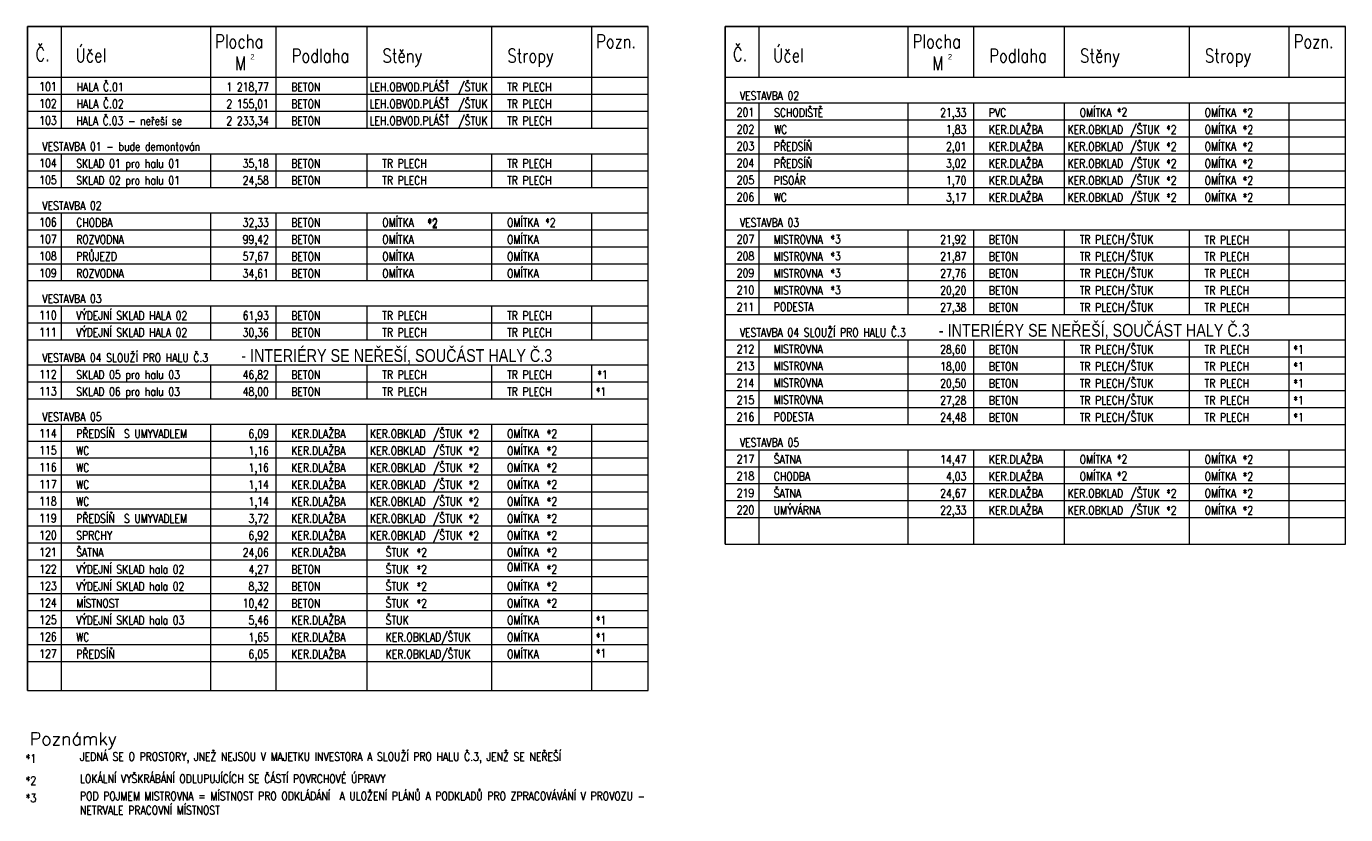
# Model space of a CAD drawing. Header units: millimetres. Extents: x -485339 to 286898, y -1189934 to 1602269.
# Tile 186 of 230: x 7995 to 33680, y -705652 to -690305. Entities that reach past the tile are written whole.
import ezdxf
from ezdxf.enums import TextEntityAlignment as Align

# ---------------------------------------------------------------- set-up
doc = ezdxf.new("R2010")
doc.units = ezdxf.units.MM
doc.header["$LTSCALE"] = 10
doc.layers.add('BOURÁNÍ_POPIS', color=7, linetype='Continuous', lineweight=18, true_color=0x4ccd32)
doc.layers.add('St_popis', color=250, linetype='Continuous', lineweight=18)
doc.styles.add('A_slabé', font='txt')
doc.styles.add('Andy', font='arial.ttf')
doc.styles.add('ROMANS', font='romans.shx', dxfattribs={"width": 0.8})

msp = doc.modelspace()

# ---------------------------------------------------------------- linework, layer by layer
at = {"layer": 'St_popis', "lineweight": 25}
for p, q in [((8019, -690305.5), (20099.7, -690305.5)), ((8019, -690305.5), (8019, -703238)), ((21599.7, -690305.5), (33680.4, -690305.5)), ((21599.7, -690305.5), (21599.7, -700387.9))]:
    msp.add_line(p, q, dxfattribs=at)
at = {"layer": 'St_popis'}
for p, q in [((8679, -691295.4), (8679, -690305.5)), ((11583.1, -691295.4), (11583.1, -690305.5)), ((12859.4, -691295.4), (12859.4, -690305.5)), ((14629.2, -691295.4), (14629.2, -690305.5)), ((17060.4, -691295.4), (17060.4, -690305.5)), ((19002.5, -691295.4), (19002.5, -690305.5)), ((20099.7, -691295.4), (20099.7, -690305.5)), ((22259.7, -691295.4), (22259.7, -690305.5)), ((25163.7, -691295.4), (25163.7, -690305.5)), ((26440, -691295.4), (26440, -690305.5)), ((28209.9, -691295.4), (28209.9, -690305.5)), ((30641.1, -691295.4), (30641.1, -690305.5)), ((32583.2, -691295.4), (32583.2, -690305.5)), ((33680.4, -691295.4), (33680.4, -690305.5)), ((8019, -691295.4), (20099.7, -691295.4)), ((20004.7, -691295.4), (20005.2, -691295.4)), ((20099.7, -703238), (20099.7, -691295.4)), ((21599.7, -691295.4), (33680.4, -691295.4)), ((33585.3, -691295.4), (33585.9, -691295.4)), ((33680.4, -700387.9), (33680.4, -691295.4)), ((8019, -691625.4), (20099.7, -691625.4)), ((8019, -691955.4), (19002.5, -691955.4)), ((8019, -691955.4), (20099.7, -691955.4)), ((21599.7, -691795.4), (33680.4, -691795.4)), ((22259.7, -693775.4), (22259.7, -691795.4)), ((25163.7, -693775.4), (25163.7, -691795.4)), ((26440, -693775.4), (26440, -691795.4)), ((30641.1, -693775.4), (30641.1, -691795.4)), ((32583.2, -693775.4), (32583.2, -691795.4)), ((8019, -692285.4), (20099.7, -692285.4)), ((8019, -692785.4), (20099.7, -692785.4)), ((8019, -693115.4), (20099.7, -693115.4)), ((8019, -693445.4), (19002.5, -693445.4)), ((8019, -693445.4), (19002.5, -693445.4)), ((8019, -693445.4), (20099.7, -693445.4)), ((8019, -693936.1), (20099.7, -693936.1)), ((8019, -694266.1), (20099.7, -694266.1)), ((22259.7, -695916.1), (22259.7, -694275.4)), ((25163.7, -695916.1), (25163.7, -694275.4)), ((26440, -695916.1), (26440, -694275.4)), ((30641.1, -695916.1), (30641.1, -694275.4)), ((32583.2, -695916.1), (32583.2, -694275.4)), ((8019, -694596.1), (19002.5, -694596.1)), ((8019, -694596.1), (19002.5, -694596.1)), ((8019, -694596.1), (20099.7, -694596.1)), ((8019, -694926.1), (19002.5, -694926.1)), ((8019, -694926.1), (19002.5, -694926.1)), ((8019, -694926.1), (20099.7, -694926.1)), ((8019, -695256.1), (19002.5, -695256.1)), ((8019, -695256.1), (19002.5, -695256.1)), ((8019, -695256.1), (20099.7, -695256.1)), ((8019, -695746.9), (20099.7, -695746.9)), ((21599.7, -695916.1), (32583.2, -695916.1)), ((21599.7, -695916.1), (32583.2, -695916.1)), ((21599.7, -695916.1), (33680.4, -695916.1)), ((8019, -696076.8), (20099.7, -696076.8)), ((8019, -696406.8), (19002.5, -696406.8)), ((8019, -696406.8), (19002.5, -696406.8)), ((8019, -696406.8), (20099.7, -696406.8)), ((21599.7, -696406.8), (33680.4, -696406.8)), ((21599.7, -696406.8), (33680.4, -696406.8)), ((22259.7, -698056.8), (22259.7, -696406.8)), ((25163.7, -698056.8), (25163.7, -696406.8)), ((26440, -698056.8), (26440, -696406.8)), ((30641.1, -698056.8), (30641.1, -696406.8)), ((32583.2, -698056.8), (32583.2, -696406.8)), ((21599.7, -696736.8), (33680.4, -696736.8)), ((8019, -696897.6), (20099.7, -696897.6)), ((21599.7, -697066.8), (33680.4, -697066.8)), ((21599.7, -697066.8), (33680.4, -697066.8)), ((21599.7, -697066.8), (33680.4, -697066.8)), ((8019, -697227.6), (20099.7, -697227.6)), ((8019, -697557.6), (19002.5, -697557.6)), ((8019, -697557.6), (19002.5, -697557.6)), ((8019, -697557.6), (20099.7, -697557.6)), ((21599.7, -697396.8), (33680.4, -697396.8)), ((21599.7, -697396.8), (33680.4, -697396.8)), ((21599.7, -697396.8), (33680.4, -697396.8)), ((21599.7, -697726.8), (33680.4, -697726.8)), ((21599.7, -697726.8), (33680.4, -697726.8)), ((21599.7, -697726.8), (33680.4, -697726.8)), ((8019, -698048.3), (20099.7, -698048.3)), ((21599.7, -698056.8), (32583.2, -698056.8)), ((21599.7, -698056.8), (32583.2, -698056.8)), ((21599.7, -698056.8), (33680.4, -698056.8)), ((8019, -698378.3), (20099.7, -698378.3)), ((22259.7, -700387.9), (22259.7, -698547.5)), ((25163.7, -700387.9), (25163.7, -698547.5)), ((26440, -700387.9), (26440, -698547.5)), ((30641.1, -700387.9), (30641.1, -698547.5)), ((32583.2, -700387.9), (32583.2, -698547.5)), ((8019, -698708.3), (19002.5, -698708.3)), ((8019, -698708.3), (19002.5, -698708.3)), ((8019, -698708.3), (20099.7, -698708.3)), ((8019, -699038.3), (20099.7, -699038.3)), ((8019, -699368.3), (19002.5, -699368.3)), ((8019, -699368.3), (19002.5, -699368.3)), ((8019, -699368.3), (20099.7, -699368.3)), ((8019, -699698.3), (20099.7, -699698.3)), ((8019, -700028.2), (19002.5, -700028.2)), ((8019, -700028.2), (19002.5, -700028.2)), ((8019, -700028.2), (20099.7, -700028.2)), ((8019, -700358.2), (20099.7, -700358.2)), ((21599.7, -700387.9), (33680.4, -700387.9)), ((8019, -700688.2), (19002.5, -700688.2)), ((8019, -700688.2), (19002.5, -700688.2)), ((8019, -700688.2), (20099.7, -700688.2)), ((8019, -701018.2), (20099.7, -701018.2)), ((8019, -701348.2), (19002.5, -701348.2)), ((8019, -701348.2), (19002.5, -701348.2)), ((8019, -701348.2), (20099.7, -701348.2)), ((8019, -701678.2), (19002.5, -701678.2)), ((8019, -701678.2), (19002.5, -701678.2)), ((8019, -701678.2), (20099.7, -701678.2)), ((8019, -702008.2), (19002.5, -702008.2)), ((8019, -702008.2), (19002.5, -702008.2)), ((8019, -702008.2), (20099.7, -702008.2)), ((8019, -702338.2), (19002.5, -702338.2)), ((8019, -702338.2), (19002.5, -702338.2)), ((8019, -702338.2), (20099.7, -702338.2)), ((8019, -702668.1), (19002.5, -702668.1)), ((8019, -702668.1), (19002.5, -702668.1)), ((8019, -702668.1), (20099.7, -702668.1)), ((8019, -703238), (20099.7, -703238))]:
    msp.add_line(p, q, dxfattribs=at)
at = {"layer": 'St_popis', "lineweight": 15}
for p, q in [((8679, -692285.4), (8679, -691295.4)), ((11583.1, -692285.4), (11583.1, -691295.4)), ((12859.4, -692285.4), (12859.4, -691295.4)), ((14629.2, -692285.4), (14629.2, -691295.4)), ((17060.4, -692285.4), (17060.4, -691295.4)), ((19002.5, -692285.4), (19002.5, -691295.4)), ((28209.9, -693775.4), (28209.9, -691795.4)), ((21599.7, -692125.4), (33680.4, -692125.4)), ((21599.7, -692455.4), (32583.2, -692455.4)), ((21599.7, -692455.4), (33680.4, -692455.4)), ((8679, -693445.4), (8679, -692785.4)), ((11583.1, -693445.4), (11583.1, -692785.4)), ((12859.4, -693445.4), (12859.4, -692785.4)), ((14629.2, -693445.4), (14629.2, -692785.4)), ((17060.4, -693445.4), (17060.4, -692785.4)), ((19002.5, -693445.4), (19002.5, -692785.4)), ((21599.7, -692785.4), (33680.4, -692785.4)), ((21599.7, -693115.4), (33680.4, -693115.4)), ((21599.7, -693445.4), (33680.4, -693445.4)), ((8679, -695256.1), (8679, -693936.1)), ((11583.1, -695256.1), (11583.1, -693936.1)), ((12859.4, -695256.1), (12859.4, -693936.1)), ((14629.2, -695256.1), (14629.2, -693936.1)), ((17060.4, -695256.1), (17060.4, -693936.1)), ((19002.5, -695256.1), (19002.5, -693936.1)), ((21599.7, -693775.4), (33680.4, -693775.4)), ((21599.7, -694266.1), (33680.4, -694266.1)), ((22259.7, -694926.1), (22259.7, -694266.1)), ((25163.7, -694926.1), (25163.7, -694266.1)), ((26440, -694926.1), (26440, -694266.1)), ((28209.9, -695916.1), (28209.9, -694266.1)), ((30641.1, -694926.1), (30641.1, -694266.1)), ((32583.2, -694926.1), (32583.2, -694266.1)), ((21599.7, -694596.1), (33680.4, -694596.1)), ((21599.7, -694926.1), (32583.2, -694926.1)), ((21599.7, -694926.1), (32583.2, -694926.1)), ((21599.7, -694926.1), (33680.4, -694926.1)), ((21599.7, -695256.1), (32583.2, -695256.1)), ((21599.7, -695256.1), (32583.2, -695256.1)), ((21599.7, -695256.1), (33680.4, -695256.1)), ((8679, -696406.8), (8679, -695746.9)), ((11583.1, -696406.8), (11583.1, -695746.9)), ((12859.4, -696406.8), (12859.4, -695746.9)), ((14629.2, -696406.8), (14629.2, -695746.9)), ((17060.4, -696406.8), (17060.4, -695746.9)), ((19002.5, -696406.8), (19002.5, -695746.9)), ((21599.7, -695586.1), (32583.2, -695586.1)), ((21599.7, -695586.1), (32583.2, -695586.1)), ((21599.7, -695586.1), (33680.4, -695586.1)), ((28209.9, -698056.8), (28209.9, -696406.8)), ((8679, -697557.6), (8679, -696897.6)), ((11583.1, -697557.6), (11583.1, -696897.6)), ((12859.4, -697557.6), (12859.4, -696897.6)), ((14629.2, -697557.6), (14629.2, -696897.6)), ((17060.4, -697557.6), (17060.4, -696897.6)), ((19002.5, -697557.6), (19002.5, -696897.6)), ((8679, -703238), (8679, -698048.3)), ((8679, -698708.3), (8679, -698048.3)), ((11583.1, -703238), (11583.1, -698048.3)), ((11583.1, -698708.3), (11583.1, -698048.3)), ((12859.4, -703238), (12859.4, -698048.3)), ((12859.4, -698708.3), (12859.4, -698048.3)), ((14629.2, -703238), (14629.2, -698048.3)), ((14629.2, -698708.3), (14629.2, -698048.3)), ((17060.4, -703238), (17060.4, -698048.3)), ((17060.4, -698708.3), (17060.4, -698048.3)), ((19002.5, -703238), (19002.5, -698048.3)), ((19002.5, -698708.3), (19002.5, -698048.3)), ((21599.7, -698547.5), (33680.4, -698547.5)), ((22259.7, -699207.5), (22259.7, -698547.5)), ((25163.7, -699207.5), (25163.7, -698547.5)), ((26440, -699207.5), (26440, -698547.5)), ((28209.9, -700387.9), (28209.9, -698547.5)), ((21599.7, -698877.5), (33680.4, -698877.5)), ((21599.7, -699207.5), (32583.2, -699207.5)), ((21599.7, -699207.5), (32583.2, -699207.5)), ((21599.7, -699207.5), (33680.4, -699207.5)), ((21599.7, -699537.5), (33680.4, -699537.5)), ((21599.7, -699867.5), (32583.2, -699867.5)), ((21599.7, -699867.5), (32583.2, -699867.5)), ((21599.7, -699867.5), (33680.4, -699867.5))]:
    msp.add_line(p, q, dxfattribs=at)

# ---------------------------------------------------------------- texts
at = {"layer": 'BOURÁNÍ_POPIS', "lineweight": 15, "style": 'ROMANS', "width": 0.8}
for s, height, p in [('LEH.OBVOD.PLÁŠŤ', 164.997, (14676.7, -691566.4)), ('LEH.OBVOD.PLÁŠŤ', 164.997, (14676.7, -691896.4)), ('*2', 165, (29226.2, -692055.8)), ('*2', 165, (31675.8, -692066.4)), ('KER.DLAŽBA', 165, (26733.5, -692396.4)), ('*2', 165, (30186, -692396.4)), ('*2', 165, (31675.8, -692396.4)), ('KER.OBKLAD', 165, (28266.2, -692396.4)), ('VESTAVBA 01 - bude demontován', 164.997, (8305.6, -692726.3)), ('KER.DLAŽBA', 165, (26733.5, -692726.3)), ('KER.OBKLAD', 165, (28266.2, -692726.3)), ('*2', 165, (30186, -692726.3)), ('*2', 165, (31675.8, -692726.3)), ('SKLAD 01 pro halu 01', 164.997, (8965.6, -693056.3)), ('BETON', 165, (13152.8, -693056.3)), ('TR PLECH', 165, (14922.7, -693056.3)), ('TR PLECH', 165, (17353.9, -693056.3)), ('KER.DLAŽBA', 165, (26733.5, -693056.3)), ('KER.OBKLAD', 165, (28266.2, -693056.3)), ('*2', 165, (30186, -693056.3)), ('*2', 165, (31675.8, -693056.3)), ('SKLAD 02 pro halu 01', 164.997, (8965.6, -693386.3)), ('BETON', 165, (13152.8, -693386.3)), ('TR PLECH', 165, (14922.7, -693386.3)), ('TR PLECH', 165, (17353.9, -693386.3)), ('KER.DLAŽBA', 165, (26733.5, -693386.3)), ('KER.OBKLAD', 165, (28266.2, -693386.3)), ('*2', 165, (30186, -693386.3)), ('*2', 165, (31675.8, -693386.3)), ('KER.DLAŽBA', 165, (26733.5, -693716.3)), ('KER.OBKLAD', 165, (28266.2, -693716.3)), ('*2', 165, (30186, -693716.3)), ('*2', 165, (31675.8, -693716.3)), ('*2', 165, (15800.8, -694207.1)), ('*2', 165, (15800.8, -694226.8)), ('*2', 165, (18095.1, -694207.1)), ('*3', 165, (23648.3, -694530.2)), ('*3', 165, (23648.3, -694860.2)), ('*3', 165, (23648.3, -695190.2)), ('*3', 165, (23648.3, -695520.2)), ('*1', 165, (32662.2, -696677.8)), ('*1', 165, (32662.2, -697007.7)), ('*1', 165, (19110.2, -697168.5)), ('*1', 165, (19081.6, -697498.5)), ('*1', 165, (32662.2, -697337.7)), ('*1', 165, (32662.2, -697667.7)), ('*1', 165, (32662.2, -697997.7)), ('KER.DLAŽBA', 165, (13152.8, -698319.3)), ('KER.OBKLAD', 165, (14685.5, -698319.3)), ('*2', 165, (16605.3, -698319.3)), ('*2', 165, (18125, -698319.3)), ('KER.DLAŽBA', 165, (13152.8, -698649.2)), ('KER.OBKLAD', 165, (14685.5, -698649.2)), ('*2', 165, (16605.3, -698649.2)), ('*2', 165, (18125, -698645.4)), ('KER.DLAŽBA', 165, (26733.5, -698818.5)), ('*2', 165, (29226.2, -698807.8)), ('KER.DLAŽBA', 165, (13152.8, -698979.2)), ('KER.OBKLAD', 165, (14685.5, -698979.2)), ('*2', 165, (16605.3, -698979.2)), ('*2', 165, (18125, -698975.4)), ('*2', 165, (31675.8, -698818.5)), ('KER.DLAŽBA', 165, (13152.8, -699309.2)), ('KER.OBKLAD', 165, (14685.5, -699309.2)), ('*2', 165, (16605.3, -699309.2)), ('*2', 165, (18125, -699305.4)), ('KER.DLAŽBA', 165, (26733.5, -699148.4)), ('*2', 165, (29226.2, -699137.8)), ('*2', 165, (31675.8, -699148.4)), ('KER.DLAŽBA', 165, (26733.5, -699478.4)), ('KER.OBKLAD', 165, (28266.2, -699478.4)), ('KER.OBKLAD', 165, (28266.2, -699478.4)), ('*2', 165, (30186, -699478.4)), ('*2', 165, (30186, -699478.4)), ('*2', 165, (31675.8, -699478.4)), ('KER.DLAŽBA', 165, (13152.8, -699639.2)), ('KER.OBKLAD', 165, (14685.5, -699639.2)), ('*2', 165, (16605.3, -699639.2)), ('*2', 165, (18125, -699635.4)), ('KER.DLAŽBA', 165, (26733.5, -699808.4)), ('KER.OBKLAD', 165, (28266.2, -699808.4)), ('*2', 165, (30186, -699808.4)), ('*2', 165, (31675.8, -699808.4)), ('KER.DLAŽBA', 165, (13152.8, -699969.2)), ('KER.OBKLAD', 165, (14685.5, -699969.2)), ('*2', 165, (16605.3, -699969.2)), ('*2', 165, (18125, -699965.3)), ('KER.DLAŽBA', 165, (13152.8, -700299.2)), ('KER.OBKLAD', 165, (14685.5, -700299.2)), ('*2', 165, (16605.3, -700299.2)), ('*2', 165, (18125, -700295.3)), ('KER.DLAŽBA', 165, (13152.8, -700629.2)), ('*2', 165, (15590.7, -700629.2)), ('*2', 165, (18125, -700625.3)), ('*2', 165, (15590.7, -700959.1)), ('*2', 165, (18125, -700955.3)), ('*2', 165, (15590.7, -701289.1)), ('*2', 165, (18125, -701285.3)), ('*2', 165, (15590.7, -701619.1)), ('*2', 165, (18125, -701615.3)), ('*1', 165, (19081.6, -701949.1)), ('*1', 165, (19081.6, -702279.1)), ('*1', 165, (19081.6, -702591.4))]:
    msp.add_text(s, height=height, rotation=0.00269, dxfattribs=at).set_placement(p)
for s, p in [('104', (8585.1, -693049.4)), ('35,18', (12715.1, -693055.9)), ('105', (8585.1, -693379.4)), ('24,58', (12715.1, -693385.9))]:
    msp.add_text(s, height=165, rotation=0.00269, dxfattribs=at).set_placement(p, align=Align.RIGHT)
at = {"layer": 'St_popis', "width": 0.8}
for s, height, style, p in [('Č.', 264, 'ROMANS', (8170.9, -690980.7)), ('Účel', 264, 'ROMANS', (8952.3, -691001.7)), ('Plocha', 264, 'ROMANS', (11668.4, -690729.2)), ('Pozn.', 264, 'ROMANS', (19087.9, -690729.2)), ('Č.', 264, 'ROMANS', (21751.6, -690980.7)), ('Účel', 264, 'ROMANS', (22533, -691001.7)), ('Plocha', 264, 'ROMANS', (25249.1, -690729.2)), ('Pozn.', 264, 'ROMANS', (32668.5, -690729.2)), ('M', 264, 'ROMANS', (12053.1, -691154.8)), ('Podlaha', 264, 'ROMANS', (13159.9, -691007.5)), ('Stěny', 264, 'ROMANS', (14929.8, -691007.5)), ('Stropy', 264, 'ROMANS', (17360.9, -691007.5)), ('M', 264, 'ROMANS', (25633.8, -691154.8)), ('Podlaha', 264, 'ROMANS', (26740.6, -691007.5)), ('Stěny', 264, 'ROMANS', (28510.5, -691007.5)), ('Stropy', 264, 'ROMANS', (30941.6, -691007.5)), ('- INTERIÉRY SE NEŘEŠÍ, SOUČÁST HALY Č.3', 250, 'Andy', (25759.4, -696347.8)), ('- INTERIÉRY SE NEŘEŠÍ, SOUČÁST HALY Č.3', 250, 'Andy', (12178.8, -696838.5))]:
    msp.add_text(s, height=height, dxfattribs=dict(at, style=style)).set_placement(p)
at = {"layer": 'St_popis', "style": 'A_slabé'}
for p in [(12356.6, -690949.1), (25937.3, -690949.1)]:
    msp.add_text('2', height=105.6, dxfattribs=at).set_placement(p)
at = {"layer": 'St_popis', "lineweight": 15, "style": 'ROMANS', "width": 0.8}
for s, p in [('101', (8585.1, -691559.4)), ('1 218,77', (12715.1, -691565.9)), ('102', (8585.1, -691889.4)), ('2 155,01', (12715.1, -691895.9)), ('201', (22165.8, -692059.4)), ('21,33', (26295.8, -692065.9)), ('103', (8585.1, -692219.4)), ('2 233,34', (12715.1, -692225.9)), ('202', (22165.8, -692389.4)), ('1,83', (26295.8, -692395.9)), ('203', (22165.8, -692719.4)), ('2,01', (26295.8, -692725.9)), ('204', (22165.8, -693049.4)), ('3,02', (26295.8, -693055.9)), ('205', (22165.8, -693379.4)), ('1,70', (26295.8, -693385.9)), ('206', (22165.8, -693709.4)), ('3,17', (26295.8, -693715.9)), ('106', (8585.1, -694200.1)), ('32,33', (12715.1, -694206.6)), ('107', (8585.1, -694530.1)), ('99,42', (12715.1, -694536.6)), ('207', (22165.8, -694530.1)), ('21,92', (26295.8, -694536.6)), ('108', (8585.1, -694860.1)), ('57,67', (12715.1, -694866.6)), ('208', (22165.8, -694860.1)), ('21,87', (26295.8, -694866.6)), ('109', (8585.1, -695190.1)), ('34,61', (12715.1, -695196.6)), ('209', (22165.8, -695190.1)), ('27,76', (26295.8, -695196.6)), ('210', (22165.8, -695520.1)), ('20,20', (26295.8, -695526.6)), ('211', (22165.8, -695850.1)), ('27,38', (26295.8, -695856.6)), ('110', (8585.1, -696010.8)), ('61,93', (12715.1, -696017.3)), ('111', (8585.1, -696340.8)), ('30,36', (12715.1, -696347.3)), ('212', (22165.8, -696670.8)), ('28,60', (26295.8, -696677.3)), ('213', (22165.8, -697000.8)), ('18,00', (26295.8, -697007.3)), ('112', (8585.1, -697161.6)), ('46,82', (12715.1, -697168.1)), ('113', (8585.1, -697491.6)), ('48,00', (12715.1, -697498.1)), ('214', (22165.8, -697330.8)), ('20,50', (26295.8, -697337.3)), ('215', (22165.8, -697660.8)), ('27,28', (26295.8, -697667.3)), ('216', (22165.8, -697990.8)), ('24,48', (26295.8, -697997.3)), ('114', (8585.1, -698312.3)), ('6,09', (12715.1, -698318.8)), ('115', (8585.1, -698642.3)), ('1,16', (12715.1, -698648.8)), ('116', (8585.1, -698972.3)), ('1,16', (12715.1, -698978.8)), ('217', (22165.8, -698811.5)), ('14,47', (26295.8, -698818)), ('117', (8585.1, -699302.3)), ('1,14', (12715.1, -699308.8)), ('218', (22165.8, -699141.5)), ('4,03', (26295.8, -699148)), ('219', (22165.8, -699471.5)), ('24,67', (26295.8, -699478)), ('118', (8585.1, -699632.3)), ('1,14', (12715.1, -699638.8)), ('220', (22165.8, -699801.5)), ('22,33', (26295.8, -699808)), ('119', (8585.1, -699962.2)), ('3,72', (12715.1, -699968.8)), ('120', (8585.1, -700292.2)), ('6,92', (12715.1, -700298.7)), ('121', (8585.1, -700622.2)), ('24,06', (12715.1, -700628.7)), ('122', (8585.1, -700952.2)), ('4,27', (12715.1, -700958.7)), ('123', (8585.1, -701282.2)), ('8,32', (12715.1, -701288.7)), ('124', (8585.1, -701612.2)), ('10,42', (12715.1, -701618.7)), ('125', (8585.1, -701942.2)), ('5,46', (12715.1, -701948.7)), ('126', (8585.1, -702272.2)), ('1,65', (12715.1, -702278.7)), ('127', (8585.1, -702602.1)), ('6,05', (12715.1, -702608.6))]:
    msp.add_text(s, height=165, rotation=0.00269, dxfattribs=at).set_placement(p, align=Align.RIGHT)
for s, height, p in [('HALA Č.01', 165, (8972.5, -691566.4)), ('BETON', 165, (13152.8, -691566.4)), ('/ŠTUK', 165, (16402.8, -691566.4)), ('TR PLECH', 165, (17353.9, -691566.4)), ('HALA Č.02', 165, (8972.5, -691896.4)), ('/ŠTUK', 165, (16402.8, -691896.4)), ('VESTAVBA 02', 164.997, (21886.3, -691736.4)), ('BETON', 165, (13152.8, -691896.4)), ('TR PLECH', 165, (17353.9, -691896.4)), ('SCHODIŠTĚ', 165, (22553.1, -692066.4)), ('PVC', 165, (26733.5, -692066.4)), ('OMÍTKA', 165, (28503.4, -692066.4)), ('OMÍTKA', 165, (30934.5, -692066.4)), ('HALA Č.03 - neřeší se', 164.997, (8965.6, -692226.3)), ('BETON', 165, (13152.8, -692226.3)), ('LEH.OBVOD.PLÁŠŤ', 164.997, (14676.7, -692226.3)), ('/ŠTUK', 165, (16402.8, -692226.3)), ('TR PLECH', 165, (17353.9, -692226.3)), ('/ŠTUK', 165, (29490, -692396.4)), ('OMÍTKA', 165, (30934.5, -692396.4)), ('WC', 165, (22553.1, -692396.4)), ('PŘEDSÍŇ', 165, (22546.3, -692726.3)), ('/ŠTUK', 165, (29490, -692726.3)), ('OMÍTKA', 165, (30934.5, -692726.3)), ('PŘEDSÍŇ', 165, (22546.3, -693056.3)), ('/ŠTUK', 165, (29490, -693056.3)), ('OMÍTKA', 165, (30934.5, -693056.3)), ('PISOÁR', 165, (22546.3, -693386.3)), ('/ŠTUK', 165, (29490, -693386.3)), ('OMÍTKA', 165, (30934.5, -693386.3)), ('OMÍTKA', 165, (30934.5, -693716.3)), ('VESTAVBA 02', 164.997, (8305.6, -693877.1)), ('WC', 165, (22546.3, -693716.3)), ('/ŠTUK', 165, (29490, -693716.3)), ('OMÍTKA ', 165, (14922.7, -694207.1)), ('OMÍTKA', 165, (17353.9, -694207.1)), ('CHODBA ', 165, (8965.6, -694207.1)), ('BETON', 165, (13152.8, -694207.1)), ('VESTAVBA 03', 164.997, (21886.3, -694207.1)), ('ROZVODNA', 165, (8965.6, -694537.1)), ('BETON', 165, (13152.8, -694537.1)), ('OMÍTKA', 165, (14922.7, -694537.1)), ('OMÍTKA', 165, (17353.9, -694537.1)), ('MISTROVNA', 165, (22546.3, -694537.1)), ('BETON', 165, (26733.5, -694537.1)), ('TR PLECH/ŠTUK', 164.997, (28503.4, -694537.1)), ('TR PLECH', 165, (30934.5, -694546.3)), ('PRŮJEZD', 165, (8965.6, -694867)), ('BETON', 165, (13152.8, -694867)), ('OMÍTKA', 165, (14922.7, -694867)), ('OMÍTKA', 165, (17353.9, -694867)), ('MISTROVNA', 165, (22546.3, -694867)), ('BETON', 165, (26733.5, -694867)), ('TR PLECH/ŠTUK', 164.997, (28503.4, -694867)), ('TR PLECH', 165, (30934.5, -694867)), ('ROZVODNA', 165, (8965.6, -695197)), ('BETON', 165, (13152.8, -695197)), ('OMÍTKA', 165, (14922.7, -695197)), ('OMÍTKA', 165, (17353.9, -695197)), ('MISTROVNA', 165, (22546.3, -695197)), ('BETON', 165, (26733.5, -695197)), ('TR PLECH/ŠTUK', 164.997, (28503.4, -695197)), ('TR PLECH', 165, (30934.5, -695197)), ('VESTAVBA 03', 164.997, (8305.6, -695687.8)), ('MISTROVNA', 165, (22546.3, -695527)), ('BETON', 165, (26733.5, -695527)), ('TR PLECH/ŠTUK', 164.997, (28503.4, -695527)), ('TR PLECH', 165, (30934.5, -695527)), ('VÝDEJNÍ SKLAD HALA 02', 164.997, (8965.6, -696017.8)), ('PODESTA', 165, (22546.3, -695847.8)), ('BETON', 165, (26733.5, -695857)), ('TR PLECH/ŠTUK', 164.997, (28503.4, -695857)), ('TR PLECH', 165, (30934.5, -695857)), ('BETON', 165, (13152.8, -696017.8)), ('TR PLECH', 165, (14922.7, -696017.8)), ('TR PLECH', 165, (17353.9, -696017.8)), ('VÝDEJNÍ SKLAD HALA 02', 164.997, (8965.6, -696347.8)), ('BETON', 165, (13152.8, -696347.8)), ('TR PLECH', 165, (14922.7, -696347.8)), ('TR PLECH', 165, (17353.9, -696347.8)), ('VESTAVBA 04 SLOUŽÍ PRO HALU Č.3', 164.997, (21885, -696347.8)), ('MISTROVNA', 165, (22546.3, -696668.5)), ('BETON', 165, (26733.5, -696677.8)), ('TR PLECH/ŠTUK', 164.997, (28503.4, -696677.8)), ('TR PLECH', 165, (30934.5, -696677.8)), ('VESTAVBA 04 SLOUŽÍ PRO HALU Č.3', 164.997, (8304.3, -696838.5)), ('MISTROVNA', 165, (22546.3, -696998.5)), ('BETON', 165, (26733.5, -697007.7)), ('TR PLECH/ŠTUK', 164.997, (28503.4, -697007.7)), ('TR PLECH', 165, (30934.5, -697007.7)), ('SKLAD 05 pro halu 03', 164.997, (8965.6, -697168.5)), ('BETON', 165, (13152.8, -697168.5)), ('TR PLECH', 165, (14922.7, -697168.5)), ('TR PLECH', 165, (17353.9, -697168.5)), ('SKLAD 06 pro halu 03', 164.997, (8965.6, -697498.5)), ('BETON', 165, (13152.8, -697498.5)), ('TR PLECH', 165, (14922.7, -697498.5)), ('TR PLECH', 165, (17353.9, -697498.5)), ('MISTROVNA', 165, (22546.3, -697328.5)), ('BETON', 165, (26733.5, -697337.7)), ('TR PLECH/ŠTUK', 164.997, (28503.4, -697337.7)), ('TR PLECH', 165, (30934.5, -697337.7)), ('MISTROVNA', 165, (22546.3, -697658.5)), ('BETON', 165, (26733.5, -697667.7)), ('TR PLECH/ŠTUK', 164.997, (28503.4, -697667.7)), ('TR PLECH', 165, (30934.5, -697667.7)), ('VESTAVBA 05', 164.997, (8305.6, -697989.3)), ('PODESTA', 165, (22546.3, -697988.5)), ('BETON', 165, (26733.5, -697997.7)), ('TR PLECH/ŠTUK', 164.997, (28503.4, -697997.7)), ('TR PLECH', 165, (30934.5, -697997.7)), ('PŘEDSÍŇ  S UMYVADLEM', 164.997, (8965.6, -698319.3)), ('/ŠTUK', 165, (15909.4, -698319.3)), ('OMÍTKA', 165, (17353.9, -698319.3)), ('VESTAVBA 05', 164.997, (21886.3, -698488.5)), ('WC', 165, (8965.6, -698649.2)), ('/ŠTUK', 165, (15909.4, -698649.2)), ('OMÍTKA', 165, (17353.9, -698649.2)), ('ŠATNA', 165, (22546.3, -698818.5)), ('OMÍTKA', 165, (28503.4, -698818.5)), ('OMÍTKA', 165, (30934.5, -698818.5)), ('WC', 165, (8965.6, -698979.2)), ('/ŠTUK', 165, (15909.4, -698979.2)), ('OMÍTKA', 165, (17353.9, -698979.2)), ('WC', 165, (8965.6, -699309.2)), ('/ŠTUK', 165, (15909.4, -699309.2)), ('OMÍTKA', 165, (17353.9, -699309.2)), ('CHODBA', 165, (22546.3, -699148.4)), ('OMÍTKA', 165, (28503.4, -699148.4)), ('OMÍTKA', 165, (30934.5, -699148.4)), ('ŠATNA', 165, (22546.3, -699478.4)), ('/ŠTUK', 165, (29490, -699478.4)), ('/ŠTUK', 165, (29490, -699478.4)), ('OMÍTKA', 165, (30934.5, -699478.4)), ('WC', 165, (8965.6, -699639.2)), ('/ŠTUK', 165, (15909.4, -699639.2)), ('OMÍTKA', 165, (17353.9, -699639.2)), ('UMÝVÁRNA', 165, (22546.3, -699808.4)), ('/ŠTUK', 165, (29490, -699808.4)), ('OMÍTKA', 165, (30934.5, -699808.4)), ('PŘEDSÍŇ  S UMYVADLEM', 164.997, (8965.6, -699969.2)), ('/ŠTUK', 165, (15909.4, -699969.2)), ('OMÍTKA', 165, (17353.9, -699969.2)), ('SPRCHY', 165, (8965.6, -700299.2)), ('/ŠTUK', 165, (15909.4, -700299.2)), ('OMÍTKA', 165, (17353.9, -700299.2)), ('ŠATNA ', 165, (8965.6, -700629.2)), ('ŠTUK', 165, (14991.1, -700629.2)), ('OMÍTKA', 165, (17353.9, -700629.2)), ('VÝDEJNÍ SKLAD hala 02', 164.997, (8965.6, -700959.1)), ('BETON', 165, (13152.8, -700959.1)), ('ŠTUK', 165, (14991.1, -700959.1)), ('OMÍTKA', 165, (17353.9, -700914.1)), ('VÝDEJNÍ SKLAD hala 02', 164.997, (8965.6, -701289.1)), ('BETON', 165, (13152.8, -701289.1)), ('ŠTUK', 165, (14991.1, -701289.1)), ('OMÍTKA', 165, (17353.9, -701289.1)), ('MÍSTNOST', 165, (8965.6, -701619.1)), ('BETON', 165, (13152.8, -701619.1)), ('ŠTUK', 165, (14991.1, -701619.1)), ('OMÍTKA', 165, (17353.9, -701619.1)), ('VÝDEJNÍ SKLAD hala 03', 164.997, (8965.6, -701949.1)), ('KER.DLAŽBA', 165, (13152.8, -701949.1)), ('ŠTUK', 165, (14991.1, -701949.1)), ('OMÍTKA', 165, (17353.9, -701949.1)), ('WC', 165, (8965.6, -702279.1)), ('KER.DLAŽBA', 165, (13152.8, -702279.1)), ('KER.OBKLAD/ŠTUK', 164.997, (14991.1, -702279.1)), ('OMÍTKA', 165, (17353.9, -702279.1)), ('PŘEDSÍŇ', 165, (8965.6, -702609.1)), ('KER.DLAŽBA', 165, (13152.8, -702609.1)), ('KER.OBKLAD/ŠTUK', 164.997, (14991.1, -702609.1)), ('OMÍTKA', 165, (17353.9, -702609.1)), ('*1', 165, (7983.4, -704641.4)), ('*2', 165, (7983.4, -705071.5)), ('*3', 165, (7983.4, -705409.8))]:
    msp.add_text(s, height=height, rotation=0.00269, dxfattribs=at).set_placement(p)
at = {"layer": 'St_popis', "insert": (8059, -704049.9), "char_height": 250, "attachment_point": 1, "style": 'Andy'}
msp.add_mtext('{\\Fromand|c0;Poznámky}', dxfattribs=at)
at = {"layer": 'St_popis', "lineweight": 15, "width": 12080.669, "attachment_point": 1, "rotation": 0.00269, "style": 'ROMANS'}
for s, insert, char_height in [('JEDNÁ SE O PROSTORY, JNEŽ NEJSOU V MAJETKU INVESTORA A SLOUŽÍ PRO HALU Č.3, JENŽ SE NEŘEŠÍ', (9038.8, -704440.4), 164.997), ('LOKÁLNÍ VYŠKRÁBÁNÍ ODLUPUJÍCÍCH SE ČÁSTÍ POVRCHOVÉ ÚPRAVY', (9038.8, -704870.5), 164.997), ('POD POJMEM MISTROVNA = MÍSTNOST PRO ODKLÁDÁNÍ  A ULOŽENÍ PLÁNŮ A PODKLADŮ PRO ZPRACOVÁVÁNÍ V PROVOZU - NETRVALE PRACOVNÍ MÍSTNOST', (9038.8, -705208.8), 164.9972)]:
    msp.add_mtext(s, dxfattribs=dict(at, insert=insert, char_height=char_height))

doc.saveas('drawing.dxf')
